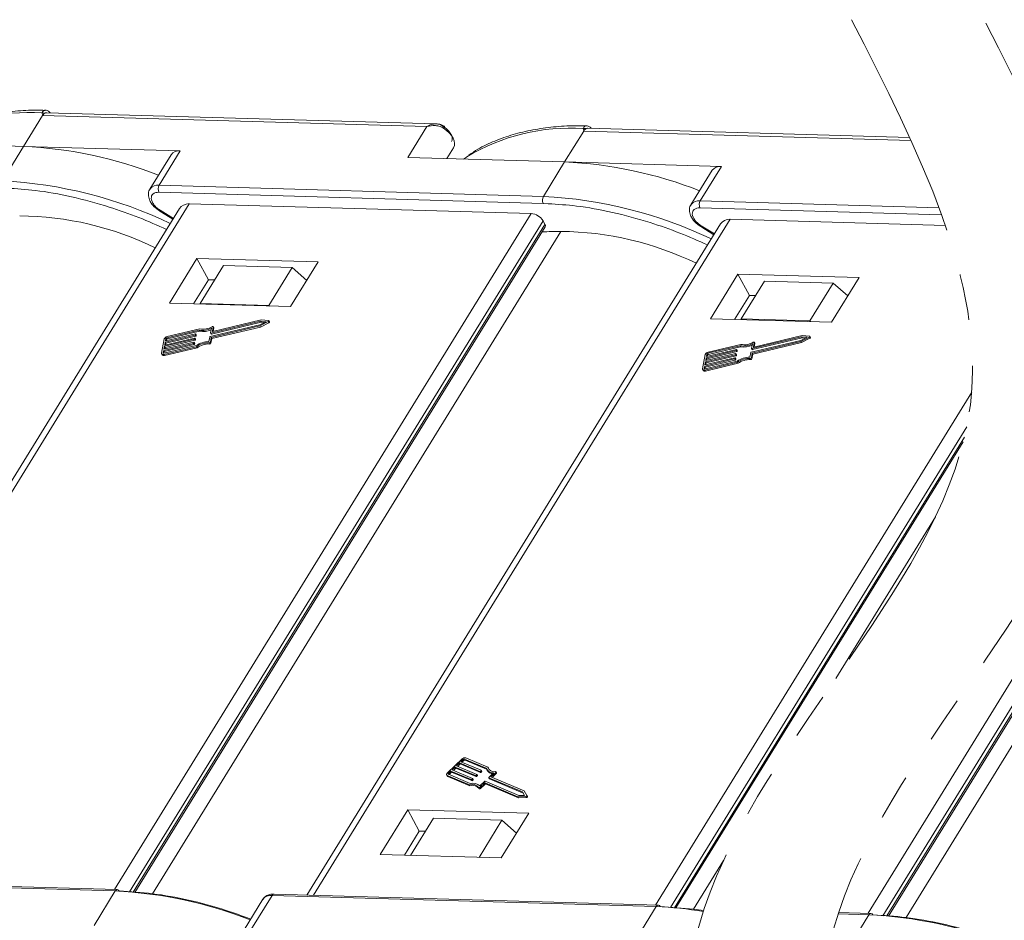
# Model space of a CAD drawing. Header units: millimetres. Extents: x 2552 to 4022, y 535 to 1568.
# Tile 35 of 47: x 3636 to 3705, y 1323 to 1387. Entities that reach past the tile are written whole.
import ezdxf

# ---------------------------------------------------------------- set-up
doc = ezdxf.new("R2010")
doc.units = ezdxf.units.MM
doc.linetypes.add('PHANTOM2', pattern=[31.75, 15.875, -3.175, 3.175, -3.175, 3.175, -3.175])

msp = doc.modelspace()

# ---------------------------------------------------------------- linework, layer by layer
at = {"color": 7, "linetype": 'Continuous', "lineweight": 15}
for p, q in [((3635.973, 1378.129), (3637.323, 1380.318)), ((3637.323, 1380.318), (3637.295, 1380.492)), ((3637.323, 1380.318), (3664.51, 1379.537)), ((3665.169, 1379.723), (3637.615, 1380.515)), ((3664.51, 1379.537), (3663.16, 1377.347)), ((3675.6, 1379.218), (3675.571, 1379.391)), ((3698.663, 1378.76), (3675.891, 1379.414)), ((3674.25, 1377.028), (3675.6, 1379.218)), ((3675.6, 1379.218), (3698.758, 1378.552)), ((3624.884, 1378.448), (3635.973, 1378.129)), ((3635.973, 1378.129), (3634.474, 1375.696)), ((3647.063, 1377.81), (3635.973, 1378.129)), ((3666.395, 1378.039), (3665.919, 1377.268)), ((3665.919, 1377.268), (3666.395, 1378.039)), ((3646.414, 1377.539), (3644.915, 1375.106)), ((3645.564, 1375.377), (3647.063, 1377.81)), ((3663.16, 1377.347), (3674.25, 1377.028)), ((3674.25, 1377.028), (3672.751, 1374.596)), ((3685.34, 1376.71), (3674.25, 1377.028)), ((3683.841, 1374.277), (3685.34, 1376.71)), ((3684.691, 1376.438), (3683.192, 1374.006)), ((3672.751, 1374.596), (3645.564, 1375.377)), ((3645.549, 1374.883), (3672.736, 1374.101)), ((3647.009, 1373.742), (3617.745, 1326.271)), ((3618.218, 1326.257), (3647.698, 1374.078)), ((3647.698, 1374.078), (3671.881, 1373.383)), ((3672.736, 1374.101), (3673.098, 1374.072)), ((3683.826, 1373.782), (3700.926, 1373.291)), ((3700.743, 1373.791), (3683.841, 1374.277)), ((3671.881, 1373.383), (3642.402, 1325.562)), ((3645.605, 1373.557), (3646.54, 1372.981)), ((3646.574, 1373.036), (3645.639, 1373.612)), ((3643.46, 1325.392), (3672.724, 1372.863)), ((3643.737, 1325.37), (3672.86, 1372.612)), ((3643.852, 1325.361), (3672.872, 1372.436)), ((3685.286, 1372.642), (3656.022, 1325.17)), ((3656.495, 1325.157), (3685.975, 1372.978)), ((3672.86, 1372.612), (3672.724, 1372.863)), ((3683.882, 1372.457), (3684.817, 1371.881)), ((3684.85, 1371.935), (3683.915, 1372.512)), ((3685.975, 1372.978), (3701.191, 1372.54)), ((3645.09, 1325.261), (3673.975, 1372.119)), ((3725.195, 1371.701), (3695.716, 1323.88)), ((3696.774, 1323.71), (3726.038, 1371.182)), ((3697.051, 1323.688), (3726.174, 1370.93)), ((3697.166, 1323.679), (3726.186, 1370.755)), ((3698.404, 1323.58), (3727.289, 1370.437)), ((3648.238, 1370.2), (3646.289, 1367.038)), ((3656.808, 1369.954), (3648.238, 1370.2)), ((3648.238, 1370.2), (3649.052, 1368.691)), ((3650.111, 1369.701), (3648.461, 1367.025)), ((3654.967, 1369.561), (3650.111, 1369.701)), ((3653.317, 1366.885), (3654.967, 1369.561)), ((3654.858, 1366.792), (3656.808, 1369.954)), ((3654.967, 1369.561), (3656.004, 1368.65)), ((3686.515, 1369.1), (3684.565, 1365.938)), ((3695.084, 1368.854), (3686.515, 1369.1)), ((3686.515, 1369.1), (3687.329, 1367.591)), ((3693.135, 1365.691), (3695.084, 1368.854)), ((3649.052, 1368.691), (3648.003, 1366.989)), ((3649.481, 1368.679), (3649.052, 1368.691)), ((3688.387, 1368.601), (3686.738, 1365.925)), ((3693.243, 1368.461), (3688.387, 1368.601)), ((3691.594, 1365.785), (3693.243, 1368.461)), ((3693.243, 1368.461), (3694.281, 1367.55)), ((3687.329, 1367.591), (3686.28, 1365.888)), ((3687.757, 1367.579), (3687.329, 1367.591)), ((3646.289, 1367.038), (3654.858, 1366.792)), ((3648.461, 1367.025), (3648.457, 1366.976)), ((3653.317, 1366.885), (3648.461, 1367.025)), ((3653.375, 1366.834), (3653.317, 1366.885)), ((3652.689, 1365.506), (3649.176, 1364.674)), ((3649.222, 1364.927), (3652.736, 1365.759)), ((3649.247, 1364.61), (3652.698, 1365.427)), ((3649.263, 1364.851), (3652.777, 1365.684)), ((3649.288, 1364.534), (3652.738, 1365.352)), ((3649.329, 1365.053), (3649.386, 1365.358)), ((3652.776, 1365.849), (3649.355, 1365.039)), ((3649.425, 1365.299), (3649.384, 1365.375)), ((3649.386, 1365.358), (3649.427, 1365.283)), ((3653.125, 1365.73), (3652.689, 1365.506)), ((3652.698, 1365.427), (3653.289, 1365.732)), ((3652.738, 1365.352), (3652.698, 1365.427)), ((3652.736, 1365.759), (3653.125, 1365.73)), ((3652.736, 1365.759), (3652.777, 1365.684)), ((3652.738, 1365.352), (3653.33, 1365.657)), ((3653.304, 1365.81), (3652.776, 1365.849)), ((3652.777, 1365.684), (3653.002, 1365.667)), ((3653.289, 1365.732), (3653.33, 1365.657)), ((3653.371, 1365.72), (3653.33, 1365.796)), ((3684.565, 1365.938), (3693.135, 1365.691)), ((3686.738, 1365.925), (3686.734, 1365.875)), ((3691.594, 1365.785), (3686.738, 1365.925)), ((3691.652, 1365.734), (3691.594, 1365.785)), ((3645.998, 1364.284), (3648.112, 1364.785)), ((3648.128, 1364.869), (3646.013, 1364.368)), ((3646.039, 1364.208), (3648.153, 1364.709)), ((3646.111, 1364.593), (3648.388, 1365.132)), ((3648.44, 1365.225), (3646.126, 1364.677)), ((3646.152, 1364.517), (3648.428, 1365.057)), ((3648.112, 1364.785), (3648.153, 1364.709)), ((3648.145, 1364.813), (3648.153, 1364.855)), ((3648.145, 1364.813), (3648.186, 1364.737)), ((3648.193, 1364.788), (3648.152, 1364.863)), ((3648.153, 1364.855), (3648.194, 1364.779)), ((3648.186, 1364.737), (3648.194, 1364.779)), ((3648.388, 1365.132), (3648.428, 1365.057)), ((3649.258, 1365.267), (3649.197, 1364.941)), ((3649.198, 1364.933), (3649.239, 1364.857)), ((3649.222, 1364.927), (3649.263, 1364.851)), ((3649.337, 1365.039), (3649.329, 1365.053)), ((3649.383, 1365.045), (3649.427, 1365.283)), ((3687.499, 1363.826), (3691.013, 1364.659)), ((3691.052, 1364.749), (3687.632, 1363.938)), ((3691.013, 1364.659), (3691.401, 1364.63)), ((3691.013, 1364.659), (3691.054, 1364.583)), ((3691.581, 1364.709), (3691.052, 1364.749)), ((3691.648, 1364.62), (3691.607, 1364.696)), ((3645.928, 1364.509), (3645.741, 1363.497)), ((3645.889, 1363.693), (3648.003, 1364.194)), ((3645.892, 1363.411), (3648.205, 1363.96)), ((3648.018, 1364.278), (3645.904, 1363.777)), ((3645.904, 1363.777), (3645.943, 1363.988)), ((3648.184, 1364.035), (3645.908, 1363.496)), ((3645.929, 1363.617), (3648.043, 1364.118)), ((3645.943, 1363.988), (3648.057, 1364.489)), ((3645.943, 1363.988), (3645.984, 1363.913)), ((3648.073, 1364.574), (3645.959, 1364.073)), ((3645.959, 1364.073), (3645.998, 1364.284)), ((3645.984, 1363.913), (3648.098, 1364.414)), ((3645.998, 1364.284), (3646.039, 1364.208)), ((3646.013, 1364.368), (3646.045, 1364.537)), ((3646.016, 1364.086), (3646.039, 1364.208)), ((3646.085, 1364.461), (3646.045, 1364.537)), ((3646.071, 1364.382), (3646.085, 1364.461)), ((3646.111, 1364.593), (3646.152, 1364.517)), ((3648.003, 1364.194), (3648.043, 1364.118)), ((3648.036, 1364.222), (3648.044, 1364.264)), ((3648.036, 1364.222), (3648.076, 1364.146)), ((3648.083, 1364.197), (3648.042, 1364.272)), ((3648.044, 1364.264), (3648.084, 1364.189)), ((3648.057, 1364.489), (3648.098, 1364.414)), ((3648.076, 1364.146), (3648.084, 1364.189)), ((3648.09, 1364.517), (3648.098, 1364.559)), ((3648.09, 1364.517), (3648.131, 1364.442)), ((3648.138, 1364.492), (3648.097, 1364.568)), ((3648.098, 1364.559), (3648.139, 1364.484)), ((3648.131, 1364.442), (3648.139, 1364.484)), ((3648.246, 1363.884), (3648.205, 1363.96)), ((3649.143, 1364.645), (3649.082, 1364.319)), ((3649.097, 1364.226), (3649.137, 1364.15)), ((3649.187, 1364.283), (3649.247, 1364.61)), ((3649.228, 1364.208), (3649.187, 1364.283)), ((3649.228, 1364.208), (3649.288, 1364.534)), ((3649.288, 1364.534), (3649.247, 1364.61)), ((3684.388, 1363.492), (3686.664, 1364.032)), ((3686.716, 1364.125), (3684.403, 1363.577)), ((3684.428, 1363.417), (3686.705, 1363.956)), ((3686.664, 1364.032), (3686.705, 1363.956)), ((3690.966, 1364.406), (3687.452, 1363.573)), ((3687.534, 1364.167), (3687.474, 1363.84)), ((3687.524, 1363.509), (3690.974, 1364.327)), ((3687.54, 1363.751), (3691.054, 1364.583)), ((3687.565, 1363.434), (3691.015, 1364.252)), ((3687.606, 1363.952), (3687.663, 1364.258)), ((3687.66, 1363.945), (3687.704, 1364.182)), ((3687.701, 1364.199), (3687.661, 1364.274)), ((3687.663, 1364.258), (3687.704, 1364.182)), ((3691.401, 1364.63), (3690.966, 1364.406)), ((3690.974, 1364.327), (3691.566, 1364.632)), ((3691.015, 1364.252), (3690.974, 1364.327)), ((3691.015, 1364.252), (3691.607, 1364.556)), ((3691.054, 1364.583), (3691.279, 1364.567)), ((3691.566, 1364.632), (3691.607, 1364.556)), ((3645.747, 1363.447), (3645.788, 1363.372)), ((3645.857, 1363.524), (3645.889, 1363.693)), ((3645.857, 1363.524), (3645.872, 1363.497)), ((3645.889, 1363.693), (3645.929, 1363.617)), ((3645.933, 1363.336), (3645.892, 1363.411)), ((3645.907, 1363.496), (3645.929, 1363.617)), ((3645.933, 1363.336), (3648.246, 1363.884)), ((3645.961, 1363.791), (3645.984, 1363.913)), ((3684.205, 1363.409), (3684.017, 1362.396)), ((3684.22, 1362.888), (3686.334, 1363.389)), ((3686.35, 1363.473), (3684.236, 1362.972)), ((3684.261, 1362.812), (3686.375, 1363.313)), ((3684.275, 1363.183), (3686.389, 1363.684)), ((3686.404, 1363.769), (3684.29, 1363.268)), ((3684.29, 1363.268), (3684.322, 1363.436)), ((3684.315, 1363.108), (3686.43, 1363.609)), ((3684.362, 1363.361), (3684.322, 1363.436)), ((3684.348, 1363.281), (3684.362, 1363.361)), ((3684.388, 1363.492), (3684.428, 1363.417)), ((3686.334, 1363.389), (3686.375, 1363.313)), ((3686.367, 1363.417), (3686.375, 1363.459)), ((3686.367, 1363.417), (3686.408, 1363.341)), ((3686.415, 1363.392), (3686.374, 1363.467)), ((3686.375, 1363.459), (3686.416, 1363.384)), ((3686.389, 1363.684), (3686.43, 1363.609)), ((3686.408, 1363.341), (3686.416, 1363.384)), ((3686.422, 1363.712), (3686.43, 1363.754)), ((3686.422, 1363.712), (3686.463, 1363.637)), ((3686.469, 1363.687), (3686.429, 1363.763)), ((3686.43, 1363.754), (3686.47, 1363.679)), ((3686.463, 1363.637), (3686.47, 1363.679)), ((3687.419, 1363.545), (3687.359, 1363.219)), ((3687.464, 1363.183), (3687.524, 1363.509)), ((3687.475, 1363.832), (3687.516, 1363.757)), ((3687.499, 1363.826), (3687.54, 1363.751)), ((3687.505, 1363.108), (3687.565, 1363.434)), ((3687.565, 1363.434), (3687.524, 1363.509)), ((3687.614, 1363.939), (3687.606, 1363.952)), ((3684.134, 1362.424), (3684.165, 1362.593)), ((3684.165, 1362.593), (3686.279, 1363.094)), ((3684.165, 1362.593), (3684.206, 1362.517)), ((3684.169, 1362.311), (3686.482, 1362.859)), ((3686.295, 1363.178), (3684.181, 1362.677)), ((3684.181, 1362.677), (3684.22, 1362.888)), ((3686.461, 1362.935), (3684.185, 1362.395)), ((3684.206, 1362.517), (3686.32, 1363.018)), ((3684.21, 1362.236), (3686.523, 1362.784)), ((3684.22, 1362.888), (3684.261, 1362.812)), ((3684.236, 1362.972), (3684.275, 1363.183)), ((3684.238, 1362.69), (3684.261, 1362.812)), ((3684.275, 1363.183), (3684.315, 1363.108)), ((3684.293, 1362.986), (3684.315, 1363.108)), ((3686.279, 1363.094), (3686.32, 1363.018)), ((3686.313, 1363.122), (3686.32, 1363.164)), ((3686.313, 1363.122), (3686.353, 1363.046)), ((3686.36, 1363.097), (3686.319, 1363.172)), ((3686.32, 1363.164), (3686.361, 1363.088)), ((3686.353, 1363.046), (3686.361, 1363.088)), ((3686.523, 1362.784), (3686.482, 1362.859)), ((3687.373, 1363.125), (3687.414, 1363.05)), ((3687.505, 1363.108), (3687.464, 1363.183)), ((3684.024, 1362.347), (3684.065, 1362.271)), ((3684.134, 1362.424), (3684.149, 1362.396)), ((3684.21, 1362.236), (3684.169, 1362.311)), ((3684.183, 1362.395), (3684.206, 1362.517)), ((3703.05, 1360.751), (3680.679, 1324.461)), ((3681.737, 1324.292), (3702.701, 1358.299)), ((3682.014, 1324.269), (3702.537, 1357.561)), ((3682.129, 1324.26), (3702.456, 1357.234)), ((3693.431, 1340.487), (3700.482, 1351.925)), ((3667.003, 1334.796), (3665.957, 1333.808)), ((3667.082, 1334.762), (3666.908, 1334.598)), ((3667.123, 1334.687), (3667.082, 1334.762)), ((3668.709, 1334.137), (3667.165, 1334.787)), ((3667.165, 1334.787), (3667.206, 1334.711)), ((3667.206, 1334.711), (3668.733, 1334.069)), ((3668.821, 1334.209), (3667.252, 1334.869)), ((3666.516, 1334.227), (3666.298, 1334.021)), ((3666.298, 1334.021), (3667.731, 1333.418)), ((3666.381, 1333.986), (3666.556, 1334.152)), ((3667.949, 1333.624), (3666.516, 1334.227)), ((3666.556, 1334.152), (3666.516, 1334.227)), ((3666.556, 1334.152), (3667.99, 1333.549)), ((3666.821, 1334.515), (3666.603, 1334.309)), ((3666.603, 1334.309), (3668.036, 1333.707)), ((3666.686, 1334.274), (3666.861, 1334.44)), ((3668.254, 1333.912), (3666.821, 1334.515)), ((3666.861, 1334.44), (3666.821, 1334.515)), ((3666.861, 1334.44), (3668.295, 1333.837)), ((3666.908, 1334.598), (3668.341, 1333.995)), ((3666.991, 1334.563), (3667.123, 1334.687)), ((3668.742, 1334.05), (3668.783, 1333.974)), ((3668.861, 1334.134), (3668.821, 1334.209)), ((3668.878, 1334.074), (3668.861, 1334.134)), ((3665.907, 1333.667), (3665.948, 1333.591)), ((3665.945, 1333.634), (3667.514, 1332.975)), ((3665.986, 1333.559), (3665.945, 1333.634)), ((3665.986, 1333.559), (3667.554, 1332.899)), ((3666.032, 1333.717), (3667.576, 1333.067)), ((3666.211, 1333.939), (3666.036, 1333.774)), ((3666.036, 1333.774), (3666.077, 1333.699)), ((3666.077, 1333.699), (3666.251, 1333.864)), ((3667.644, 1333.336), (3666.211, 1333.939)), ((3666.251, 1333.864), (3666.211, 1333.939)), ((3666.251, 1333.864), (3667.685, 1333.261)), ((3667.685, 1333.261), (3667.644, 1333.336)), ((3667.729, 1333.389), (3667.686, 1333.348)), ((3667.686, 1333.348), (3667.726, 1333.273)), ((3667.726, 1333.273), (3667.77, 1333.314)), ((3667.77, 1333.314), (3667.729, 1333.389)), ((3667.778, 1333.338), (3667.738, 1333.413)), ((3667.99, 1333.549), (3667.949, 1333.624)), ((3668.034, 1333.678), (3667.991, 1333.636)), ((3668.031, 1333.561), (3667.991, 1333.636)), ((3668.031, 1333.561), (3668.075, 1333.602)), ((3668.075, 1333.602), (3668.034, 1333.678)), ((3668.083, 1333.626), (3668.043, 1333.701)), ((3668.295, 1333.837), (3668.254, 1333.912)), ((3668.339, 1333.966), (3668.296, 1333.925)), ((3668.336, 1333.849), (3668.296, 1333.925)), ((3668.336, 1333.849), (3668.38, 1333.89)), ((3668.38, 1333.89), (3668.339, 1333.966)), ((3668.388, 1333.914), (3668.348, 1333.989)), ((3668.886, 1333.471), (3668.927, 1333.395)), ((3671.275, 1332.463), (3668.892, 1333.465)), ((3668.933, 1333.39), (3668.892, 1333.465)), ((3668.894, 1333.494), (3669.231, 1333.813)), ((3668.933, 1333.39), (3671.316, 1332.388)), ((3669.039, 1333.523), (3669.376, 1333.841)), ((3671.378, 1332.539), (3669.039, 1333.523)), ((3669.122, 1333.488), (3669.417, 1333.766)), ((3669.376, 1333.841), (3669.417, 1333.766)), ((3669.433, 1333.813), (3669.393, 1333.888)), ((3667.554, 1332.899), (3667.514, 1332.975)), ((3668.17, 1332.779), (3668.211, 1332.704)), ((3668.253, 1332.888), (3668.589, 1333.206)), ((3668.266, 1332.793), (3668.581, 1333.091)), ((3668.307, 1332.717), (3668.266, 1332.793)), ((3668.307, 1332.717), (3668.622, 1333.015)), ((3668.622, 1333.015), (3668.581, 1333.091)), ((3668.623, 1333.103), (3670.943, 1332.127)), ((3668.664, 1333.027), (3668.623, 1333.103)), ((3668.631, 1333.219), (3671.014, 1332.216)), ((3668.664, 1333.027), (3670.983, 1332.052)), ((3670.943, 1332.127), (3671.5, 1332.136)), ((3670.983, 1332.052), (3670.943, 1332.127)), ((3670.983, 1332.052), (3671.541, 1332.06)), ((3671.014, 1332.216), (3671.424, 1332.222)), ((3671.424, 1332.222), (3671.275, 1332.463)), ((3671.316, 1332.388), (3671.275, 1332.463)), ((3671.316, 1332.388), (3671.418, 1332.222)), ((3671.58, 1332.211), (3671.378, 1332.539)), ((3671.5, 1332.136), (3671.541, 1332.06)), ((3671.622, 1332.135), (3671.581, 1332.21)), ((3663.151, 1331.2), (3661.202, 1328.038)), ((3671.721, 1330.954), (3663.151, 1331.2)), ((3663.151, 1331.2), (3663.966, 1329.691)), ((3664.964, 1330.604), (3663.344, 1327.976)), ((3664.964, 1330.604), (3669.82, 1330.464)), ((3669.771, 1327.792), (3671.721, 1330.954)), ((3668.2, 1327.837), (3669.82, 1330.464)), ((3669.82, 1330.464), (3670.857, 1329.553)), ((3662.916, 1327.989), (3663.966, 1329.691)), ((3663.966, 1329.691), (3664.394, 1329.679)), ((3661.202, 1328.038), (3669.771, 1327.792)), ((3683.367, 1324.161), (3685.492, 1327.609)), ((3615.272, 1326.239), (3642.459, 1325.458)), ((3642.605, 1325.556), (3615.418, 1326.338)), ((3642.459, 1325.458), (3640.96, 1323.025)), ((3652.049, 1322.706), (3653.549, 1325.139)), ((3653.549, 1325.139), (3680.736, 1324.357)), ((3680.882, 1324.456), (3653.695, 1325.237)), ((3652.9, 1324.867), (3651.576, 1322.72)), ((3680.736, 1324.357), (3679.236, 1321.925)), ((3693.603, 1323.838), (3695.773, 1323.776)), ((3695.919, 1323.874), (3693.636, 1323.94)), ((3695.773, 1323.776), (3694.273, 1321.343))]:
    msp.add_line(p, q, dxfattribs=at)
at = {"color": 7, "linetype": 'Continuous', "lineweight": 15, "flags": 128}
for points in [[(3666.395, 1378.039), (3666.453, 1378.182), (3666.467, 1378.346), (3666.436, 1378.525), (3666.36, 1378.713), (3666.243, 1378.903), (3666.089, 1379.089), (3665.903, 1379.263), (3665.693, 1379.42)], [(3667.334, 1377.392), (3667.298, 1377.368), (3667.103, 1377.234)], [(3645.639, 1373.612), (3645.621, 1373.583), (3645.609, 1373.565), (3645.605, 1373.557), (3645.605, 1373.557)], [(3683.915, 1372.512), (3683.898, 1372.483), (3683.886, 1372.464), (3683.882, 1372.457), (3683.882, 1372.457)], [(3649.31, 1365.376), (3649.324, 1365.383), (3649.339, 1365.387), (3649.353, 1365.389), (3649.365, 1365.387), (3649.375, 1365.383), (3649.383, 1365.377), (3649.386, 1365.368), (3649.386, 1365.358)], [(3653.304, 1365.81), (3653.317, 1365.807), (3653.327, 1365.8), (3653.332, 1365.791), (3653.332, 1365.779), (3653.327, 1365.767), (3653.318, 1365.754), (3653.305, 1365.742), (3653.289, 1365.732)], [(3653.33, 1365.657), (3653.346, 1365.667), (3653.359, 1365.678), (3653.368, 1365.691), (3653.373, 1365.704), (3653.373, 1365.716), (3653.371, 1365.72)], [(3648.153, 1364.855), (3648.153, 1364.859), (3648.152, 1364.862), (3648.15, 1364.865), (3648.147, 1364.868), (3648.143, 1364.869), (3648.138, 1364.87), (3648.133, 1364.87), (3648.128, 1364.869)], [(3649.197, 1364.941), (3649.197, 1364.937), (3649.198, 1364.933), (3649.2, 1364.93), (3649.203, 1364.928), (3649.207, 1364.926), (3649.212, 1364.926), (3649.217, 1364.926), (3649.222, 1364.927)], [(3649.355, 1365.039), (3649.349, 1365.038), (3649.344, 1365.038), (3649.339, 1365.038), (3649.335, 1365.04), (3649.332, 1365.042), (3649.33, 1365.045), (3649.329, 1365.049), (3649.329, 1365.053)], [(3649.427, 1365.283), (3649.427, 1365.293), (3649.425, 1365.299)], [(3691.581, 1364.709), (3691.594, 1364.706), (3691.604, 1364.7), (3691.609, 1364.691), (3691.609, 1364.679), (3691.604, 1364.666), (3691.595, 1364.653), (3691.582, 1364.642), (3691.566, 1364.632)], [(3648.044, 1364.264), (3648.044, 1364.268), (3648.043, 1364.272), (3648.041, 1364.275), (3648.038, 1364.277), (3648.034, 1364.279), (3648.029, 1364.279), (3648.024, 1364.279), (3648.018, 1364.278)], [(3648.098, 1364.559), (3648.098, 1364.563), (3648.097, 1364.567), (3648.095, 1364.57), (3648.092, 1364.572), (3648.088, 1364.574), (3648.084, 1364.575), (3648.079, 1364.575), (3648.073, 1364.574)], [(3687.586, 1364.276), (3687.601, 1364.283), (3687.616, 1364.287), (3687.63, 1364.288), (3687.642, 1364.287), (3687.652, 1364.283), (3687.659, 1364.276), (3687.663, 1364.268), (3687.663, 1364.258)], [(3687.704, 1364.182), (3687.704, 1364.192), (3687.701, 1364.199)], [(3691.607, 1364.556), (3691.623, 1364.566), (3691.636, 1364.578), (3691.645, 1364.591), (3691.65, 1364.604), (3691.649, 1364.615), (3691.648, 1364.62)], [(3645.892, 1363.411), (3645.858, 1363.406), (3645.827, 1363.405), (3645.799, 1363.41), (3645.775, 1363.419), (3645.757, 1363.433), (3645.745, 1363.451), (3645.739, 1363.473), (3645.741, 1363.497)], [(3645.908, 1363.496), (3645.897, 1363.494), (3645.886, 1363.494), (3645.877, 1363.495), (3645.869, 1363.498), (3645.863, 1363.503), (3645.859, 1363.509), (3645.857, 1363.516), (3645.857, 1363.524)], [(3686.375, 1363.459), (3686.375, 1363.463), (3686.374, 1363.467), (3686.372, 1363.47), (3686.369, 1363.472), (3686.365, 1363.474), (3686.361, 1363.474), (3686.355, 1363.474), (3686.35, 1363.473)], [(3686.43, 1363.754), (3686.43, 1363.758), (3686.429, 1363.762), (3686.427, 1363.765), (3686.424, 1363.767), (3686.42, 1363.769), (3686.415, 1363.77), (3686.41, 1363.769), (3686.404, 1363.769)], [(3687.474, 1363.84), (3687.474, 1363.836), (3687.475, 1363.833), (3687.477, 1363.83), (3687.48, 1363.828), (3687.484, 1363.826), (3687.488, 1363.825), (3687.494, 1363.825), (3687.499, 1363.826)], [(3687.632, 1363.938), (3687.626, 1363.937), (3687.621, 1363.937), (3687.616, 1363.938), (3687.612, 1363.94), (3687.609, 1363.942), (3687.607, 1363.945), (3687.606, 1363.948), (3687.606, 1363.952)], [(3686.32, 1363.164), (3686.321, 1363.168), (3686.32, 1363.171), (3686.318, 1363.174), (3686.315, 1363.177), (3686.311, 1363.178), (3686.306, 1363.179), (3686.301, 1363.179), (3686.295, 1363.178)], [(3684.169, 1362.311), (3684.135, 1362.305), (3684.104, 1362.305), (3684.076, 1362.309), (3684.052, 1362.319), (3684.034, 1362.333), (3684.022, 1362.351), (3684.016, 1362.372), (3684.017, 1362.396)], [(3684.185, 1362.395), (3684.173, 1362.394), (3684.163, 1362.393), (3684.154, 1362.395), (3684.146, 1362.398), (3684.14, 1362.403), (3684.136, 1362.409), (3684.134, 1362.416), (3684.134, 1362.424)], [(3665.945, 1333.634), (3665.924, 1333.646), (3665.91, 1333.663), (3665.901, 1333.683), (3665.899, 1333.706), (3665.904, 1333.731), (3665.916, 1333.757), (3665.934, 1333.783), (3665.957, 1333.808)], [(3666.036, 1333.774), (3666.028, 1333.766), (3666.023, 1333.757), (3666.019, 1333.749), (3666.017, 1333.74), (3666.018, 1333.733), (3666.02, 1333.726), (3666.025, 1333.721), (3666.032, 1333.717)], [(3667.731, 1333.418), (3667.735, 1333.416), (3667.737, 1333.414), (3667.739, 1333.41), (3667.739, 1333.406), (3667.738, 1333.402), (3667.736, 1333.398), (3667.733, 1333.394), (3667.729, 1333.389)], [(3668.036, 1333.707), (3668.04, 1333.705), (3668.042, 1333.702), (3668.044, 1333.698), (3668.044, 1333.695), (3668.043, 1333.69), (3668.041, 1333.686), (3668.038, 1333.682), (3668.034, 1333.678)], [(3668.341, 1333.995), (3668.345, 1333.993), (3668.347, 1333.99), (3668.349, 1333.987), (3668.349, 1333.983), (3668.348, 1333.979), (3668.346, 1333.974), (3668.343, 1333.97), (3668.339, 1333.966)], [(3668.892, 1333.465), (3668.889, 1333.467), (3668.886, 1333.47), (3668.885, 1333.474), (3668.885, 1333.477), (3668.886, 1333.482), (3668.888, 1333.486), (3668.891, 1333.49), (3668.894, 1333.494)], [(3669.359, 1333.902), (3669.372, 1333.902), (3669.382, 1333.898), (3669.39, 1333.892), (3669.394, 1333.884), (3669.395, 1333.874), (3669.392, 1333.863), (3669.386, 1333.852), (3669.376, 1333.841)], [(3669.417, 1333.766), (3669.426, 1333.777), (3669.433, 1333.788), (3669.436, 1333.799), (3669.435, 1333.808), (3669.433, 1333.813)], [(3668.266, 1332.793), (3668.254, 1332.783), (3668.24, 1332.775), (3668.225, 1332.769), (3668.211, 1332.766), (3668.197, 1332.765), (3668.185, 1332.767), (3668.176, 1332.772), (3668.17, 1332.779)], [(3668.211, 1332.704), (3668.217, 1332.697), (3668.226, 1332.692), (3668.238, 1332.69), (3668.251, 1332.69), (3668.266, 1332.694), (3668.281, 1332.7), (3668.295, 1332.708), (3668.307, 1332.717)], [(3671.58, 1332.211), (3671.584, 1332.201), (3671.582, 1332.189), (3671.575, 1332.176), (3671.564, 1332.163), (3671.55, 1332.152), (3671.534, 1332.143), (3671.517, 1332.138), (3671.5, 1332.136)], [(3671.541, 1332.06), (3671.557, 1332.062), (3671.574, 1332.068), (3671.591, 1332.077), (3671.605, 1332.088), (3671.616, 1332.1), (3671.623, 1332.113), (3671.624, 1332.125), (3671.622, 1332.135)]]:
    msp.add_lwpolyline(points, dxfattribs=at)
at = {"color": 7, "linetype": 'Continuous', "lineweight": 15}
for centre, radius, start, end in [((3636.36, 1366.373), 14.15, 86.21226, 121.07297), ((3637.392, 1380.201), 0.306, 69.74741, 108.5156), ((3665.165, 1379.795), 0.647, 324.5742, 337.63278), ((3674.637, 1365.273), 14.15, 86.21226, 121.07297), ((3675.669, 1379.101), 0.306, 69.74741, 108.5156), ((3634.623, 1348.391), 29.768, 68.52159, 87.39982), ((3646.967, 1377.129), 0.688, 81.96358, 143.42725), ((3672.9, 1347.291), 29.768, 68.52159, 87.39982), ((3685.244, 1376.028), 0.688, 81.96358, 143.42725), ((3632.825, 1344.272), 31.467, 64.53337, 86.99672), ((3645.468, 1374.694), 0.69, 82.00241, 143.0234), ((3646.034, 1375.116), 0.538, 150.95613, 205.74517), ((3673.221, 1374.335), 0.538, 150.95613, 205.74517), ((3671.102, 1343.172), 31.467, 64.53337, 86.99672), ((3683.745, 1373.594), 0.69, 82.00241, 143.0234), ((3684.311, 1374.016), 0.538, 150.95613, 205.74517), ((3635.484, 1350.818), 22.403, 64.03209, 89.45086), ((3671.801, 1372.31), 1.076, 30.95613, 85.74517), ((3672.718, 1372.514), 0.173, 333.36398, 34.64949), ((3674.916, 1311.631), 60.495, 90.89067, 92.14196), ((3673.761, 1349.717), 22.403, 64.03209, 89.45086), ((3648.686, 1366.387), 1.188, 258.0397, 301.68332), ((3646.174, 1364.42), 0.262, 100.47925, 160.04254), ((3648.104, 1364.827), 0.0436, 280.47925, 340.04254), ((3648.145, 1364.752), 0.0436, 280.47925, 340.04254), ((3648.182, 1364.782), 0.0121, 347.28267, 27.51386), ((3648.631, 1366.436), 1.326, 259.41771, 298.19154), ((3648.671, 1366.336), 1.302, 259.26079, 295.83746), ((3649.184, 1364.631), 0.0436, 100.47925, 160.04254), ((3649.255, 1364.871), 0.021, 219.90183, 292.51357), ((3646.127, 1364.507), 0.0872, 100.47925, 160.04254), ((3646.167, 1364.432), 0.0872, 100.47925, 160.04254), ((3647.995, 1364.237), 0.0436, 280.47925, 340.04254), ((3648.035, 1364.161), 0.0436, 280.47925, 340.04254), ((3648.049, 1364.532), 0.0436, 280.47925, 340.04254), ((3648.072, 1364.191), 0.0121, 347.28267, 27.51386), ((3648.09, 1364.457), 0.0436, 280.47925, 340.04254), ((3648.127, 1364.487), 0.0121, 347.28267, 27.51386), ((3649.1, 1362.704), 1.616, 90.62184, 124.50109), ((3649.023, 1362.845), 1.383, 86.96732, 126.27921), ((3649.064, 1362.769), 1.383, 86.96732, 126.27921), ((3649.103, 1364.315), 0.0895, 265.73675, 339.43857), ((3649.144, 1364.239), 0.0895, 265.73675, 339.43857), ((3686.908, 1365.335), 1.326, 259.41771, 298.19154), ((3686.948, 1365.236), 1.302, 259.26079, 295.83746), ((3686.963, 1365.287), 1.188, 258.0397, 301.68332), ((3645.885, 1363.453), 0.126, 219.90183, 292.51357), ((3684.451, 1363.319), 0.262, 100.47925, 160.04254), ((3684.404, 1363.407), 0.0872, 100.47925, 160.04254), ((3684.444, 1363.331), 0.0872, 100.47925, 160.04254), ((3686.326, 1363.432), 0.0436, 280.47925, 340.04254), ((3686.367, 1363.356), 0.0436, 280.47925, 340.04254), ((3686.381, 1363.727), 0.0436, 280.47925, 340.04254), ((3686.404, 1363.386), 0.0121, 347.28267, 27.51386), ((3686.422, 1363.652), 0.0436, 280.47925, 340.04254), ((3686.459, 1363.682), 0.0121, 347.28267, 27.51386), ((3687.46, 1363.53), 0.0436, 100.47925, 160.04254), ((3687.532, 1363.77), 0.021, 219.90183, 292.51357), ((3686.272, 1363.136), 0.0436, 280.47925, 340.04254), ((3686.312, 1363.061), 0.0436, 280.47925, 340.04254), ((3686.349, 1363.091), 0.0121, 347.28267, 27.51386), ((3687.377, 1361.603), 1.616, 90.62184, 124.50109), ((3687.3, 1361.745), 1.383, 86.96732, 126.27921), ((3687.341, 1361.669), 1.383, 86.96732, 126.27921), ((3687.38, 1363.215), 0.0895, 265.73675, 339.43857), ((3687.421, 1363.139), 0.0895, 265.73675, 339.43857), ((3684.161, 1362.352), 0.126, 219.90183, 292.51357), ((3667.192, 1334.614), 0.262, 76.65876, 136.22204), ((3667.145, 1334.702), 0.0872, 76.65876, 136.22204), ((3667.186, 1334.626), 0.0872, 76.65876, 136.22204), ((3669.176, 1334.307), 0.497, 199.88446, 276.34019), ((3669.258, 1334.35), 0.459, 197.87163, 282.66726), ((3666.011, 1333.627), 0.0725, 209.18743, 249.41863), ((3667.654, 1333.379), 0.0436, 256.65876, 316.22204), ((3667.758, 1333.331), 0.021, 304.18773, 16.79947), ((3667.959, 1333.667), 0.0436, 256.65876, 316.22204), ((3668, 1333.591), 0.0436, 256.65876, 316.22204), ((3668.063, 1333.62), 0.021, 304.18773, 16.79947), ((3668.264, 1333.955), 0.0436, 256.65876, 316.22204), ((3668.305, 1333.879), 0.0436, 256.65876, 316.22204), ((3668.368, 1333.908), 0.021, 304.18773, 16.79947), ((3669.198, 1334.235), 0.49, 212.19031, 265.68863), ((3668.937, 1333.401), 0.0121, 209.18743, 249.41863), ((3667.706, 1332.418), 0.588, 37.86047, 109.03364), ((3667.746, 1332.343), 0.588, 37.86047, 109.03364), ((3667.761, 1332.399), 0.693, 44.85727, 105.46591), ((3667.695, 1333.303), 0.0436, 256.65876, 316.22204), ((3668.613, 1333.06), 0.0436, 76.65876, 136.22204), ((3668.621, 1333.176), 0.0436, 76.65876, 136.22204), ((3668.654, 1332.985), 0.0436, 76.65876, 136.22204), ((3642.617, 1325.38), 0.176, 94.04353, 153.96822), ((3641.03, 1295.352), 30.139, 68.6387, 87.2827), ((3642.585, 1325.385), 0.173, 22.0518, 83.33731), ((3653.453, 1324.457), 0.688, 81.96358, 143.42725), ((3653.707, 1325.062), 0.176, 94.04353, 153.96822), ((3680.894, 1324.28), 0.176, 94.04353, 153.96822), ((3679.307, 1294.252), 30.139, 80.91072, 87.2827), ((3680.862, 1324.284), 0.173, 22.0518, 83.33731), ((3695.931, 1323.699), 0.176, 94.04353, 153.96822), ((3694.344, 1293.671), 30.139, 68.6387, 87.2827), ((3695.899, 1323.703), 0.173, 22.0518, 83.33731)]:
    msp.add_arc(centre, radius, start, end, dxfattribs=at)
for centre in [(3648.241, 1373.072), (3686.518, 1371.972)]:
    msp.add_ellipse(centre, major_axis=(-1.256, 0.627), ratio=0.628473, start_param=5.441514, end_param=6.226831, dxfattribs=at)
at = {"color": 3, "linetype": 'PHANTOM2', "lineweight": 9, "ltscale": 1.030123}
for points in [[(3694.548, 1387.092), (3702.958, 1359.858), (3684.134, 1324.213), (3692.572, 1280.862)], [(3704.055, 1386.835), (3712.465, 1359.6), (3693.641, 1323.956), (3702.079, 1280.604)]]:
    msp.add_spline(points, degree=3, dxfattribs=at)
at = {"color": 7, "linetype": 'Continuous', "lineweight": 15}
for points, knots in [([(3637.528, 1380.675), (3637.256, 1380.683), (3636.45, 1380.707), (3635.174, 1380.619), (3633.707, 1380.415), (3632.318, 1380.084), (3631.022, 1379.625), (3629.975, 1379.14), (3629.414, 1378.758), (3629.206, 1378.617)], [0, 0, 0, 0, 0.082191, 0.244093, 0.406945, 0.570776, 0.735755, 0.902211, 1, 1, 1, 1]), ([(3637.295, 1380.492), (3637.303, 1380.518), (3637.32, 1380.575), (3637.374, 1380.64), (3637.443, 1380.679), (3637.497, 1380.697), (3637.526, 1380.688), (3637.529, 1380.687)], [0, 0, 0, 0, 0.2173471, 0.4751554, 0.7164243, 0.9720672, 1, 1, 1, 1]), ([(3637.851, 1380.508), (3637.846, 1380.516), (3637.815, 1380.562), (3637.74, 1380.621), (3637.631, 1380.678), (3637.558, 1380.686), (3637.521, 1380.69)], [0, 0, 0, 0, 0.065262, 0.374079, 0.686602, 1, 1, 1, 1]), ([(3637.615, 1380.506), (3637.584, 1380.508), (3637.544, 1380.51), (3637.506, 1380.493), (3637.498, 1380.489)], [0, 0, 0, 0, 0.778572, 1, 1, 1, 1]), ([(3664.51, 1379.537), (3664.611, 1379.588), (3664.813, 1379.691), (3665.146, 1379.739), (3665.469, 1379.692), (3665.64, 1379.563), (3665.72, 1379.502)], [0, 0, 0, 0, 0.251519, 0.501784, 0.765632, 1, 1, 1, 1]), ([(3665.693, 1379.42), (3665.61, 1379.464), (3665.428, 1379.561), (3665.013, 1379.63), (3664.707, 1379.573), (3664.51, 1379.537)], [0, 0, 0, 0, 0.227063, 0.501587, 1, 1, 1, 1]), ([(3665.764, 1379.549), (3665.646, 1379.608), (3665.457, 1379.703), (3665.249, 1379.717), (3665.17, 1379.723)], [0, 0, 0, 0, 0.6234269, 1, 1, 1, 1]), ([(3675.805, 1379.575), (3675.533, 1379.583), (3674.727, 1379.607), (3673.451, 1379.518), (3671.983, 1379.314), (3670.595, 1378.984), (3669.299, 1378.525), (3668.252, 1378.039), (3667.691, 1377.658), (3667.483, 1377.517)], [0, 0, 0, 0, 0.082191, 0.244093, 0.406945, 0.570776, 0.735755, 0.902211, 1, 1, 1, 1]), ([(3675.571, 1379.391), (3675.579, 1379.418), (3675.597, 1379.475), (3675.651, 1379.54), (3675.72, 1379.579), (3675.773, 1379.597), (3675.803, 1379.588), (3675.806, 1379.587)], [0, 0, 0, 0, 0.217347, 0.475155, 0.716424, 0.972067, 1, 1, 1, 1]), ([(3675.892, 1379.406), (3675.861, 1379.408), (3675.821, 1379.41), (3675.783, 1379.392), (3675.775, 1379.388)], [0, 0, 0, 0, 0.778572, 1, 1, 1, 1]), ([(3676.128, 1379.408), (3676.123, 1379.416), (3676.092, 1379.461), (3676.016, 1379.52), (3675.908, 1379.578), (3675.834, 1379.586), (3675.798, 1379.59)], [0, 0, 0, 0, 0.065262, 0.374079, 0.686602, 1, 1, 1, 1]), ([(3634.821, 1375.172), (3635.481, 1375.132), (3636.946, 1375.044), (3639.37, 1374.596), (3641.828, 1373.93), (3644.091, 1373.14), (3645.443, 1372.546), (3646.095, 1372.259)], [0, 0, 0, 0, 0.1865637, 0.4136768, 0.6471866, 0.8297137, 1, 1, 1, 1]), ([(3644.926, 1375.103), (3644.912, 1375.087), (3644.821, 1374.983), (3644.788, 1374.706), (3644.853, 1374.387), (3645.005, 1374.109), (3645.23, 1373.826), (3645.46, 1373.661), (3645.605, 1373.557)], [0, 0, 0, 0, 0.037615, 0.241517, 0.451999, 0.598171, 0.747954, 1, 1, 1, 1]), ([(3645.639, 1373.612), (3645.555, 1373.669), (3645.385, 1373.786), (3645.184, 1374.004), (3645.05, 1374.23), (3644.996, 1374.444), (3645.022, 1374.632), (3645.13, 1374.778), (3645.309, 1374.871), (3645.47, 1374.879), (3645.549, 1374.883)], [0, 0, 0, 0, 0.12225, 0.25, 0.37775, 0.5, 0.62225, 0.75, 0.87775, 1, 1, 1, 1]), ([(3673.098, 1374.072), (3673.758, 1374.032), (3675.222, 1373.943), (3677.647, 1373.496), (3680.105, 1372.83), (3682.368, 1372.04), (3683.719, 1371.446), (3684.372, 1371.159)], [0, 0, 0, 0, 0.186564, 0.413677, 0.647187, 0.829714, 1, 1, 1, 1]), ([(3683.203, 1374.003), (3683.189, 1373.987), (3683.098, 1373.883), (3683.065, 1373.605), (3683.13, 1373.286), (3683.282, 1373.009), (3683.507, 1372.725), (3683.737, 1372.56), (3683.882, 1372.457)], [0, 0, 0, 0, 0.037615, 0.241517, 0.451999, 0.598171, 0.747954, 1, 1, 1, 1]), ([(3683.915, 1372.512), (3683.832, 1372.569), (3683.662, 1372.685), (3683.461, 1372.903), (3683.327, 1373.129), (3683.273, 1373.344), (3683.299, 1373.532), (3683.407, 1373.678), (3683.586, 1373.771), (3683.747, 1373.779), (3683.826, 1373.782)], [0, 0, 0, 0, 0.12225, 0.25, 0.37775, 0.5, 0.62225, 0.75, 0.87775, 1, 1, 1, 1]), ([(3652.041, 1323.474), (3651.465, 1323.685), (3649.989, 1324.227), (3647.655, 1324.841), (3645.107, 1325.311), (3643.524, 1325.404), (3642.745, 1325.449)], [0, 0, 0, 0, 0.180169, 0.461291, 0.734758, 1, 1, 1, 1]), ([(3653.696, 1325.231), (3653.67, 1325.233), (3653.54, 1325.247), (3653.32, 1325.198), (3653.059, 1325.08), (3652.955, 1324.929), (3652.908, 1324.86)], [0, 0, 0, 0, 0.07976, 0.393066, 0.724539, 1, 1, 1, 1]), ([(3684.084, 1324.062), (3683.848, 1324.099), (3682.806, 1324.245), (3681.801, 1324.303), (3681.022, 1324.349)], [0.6578267, 0.6578267, 0.6578267, 0.6578267, 0.7347581, 1, 1, 1, 1]), ([(3705.355, 1321.792), (3704.778, 1322.004), (3703.303, 1322.545), (3700.969, 1323.159), (3698.421, 1323.63), (3696.838, 1323.722), (3696.059, 1323.768)], [0, 0, 0, 0, 0.180169, 0.461291, 0.734758, 1, 1, 1, 1])]:
    msp.add_open_spline(points, degree=3, knots=knots, dxfattribs=at)
for points in [[(3637.498, 1380.489), (3637.466, 1380.47), (3637.402, 1380.431), (3637.349, 1380.356), (3637.323, 1380.318)], [(3665.72, 1379.502), (3665.823, 1379.425), (3666.03, 1379.271), (3666.15, 1379.085), (3666.21, 1378.992)], [(3675.775, 1379.388), (3675.743, 1379.369), (3675.679, 1379.331), (3675.626, 1379.255), (3675.6, 1379.218)], [(3666.21, 1378.992), (3666.252, 1378.893), (3666.336, 1378.694), (3666.277, 1378.542), (3666.247, 1378.466)]]:
    msp.add_open_spline(points, degree=3, dxfattribs=at)

doc.saveas('drawing.dxf')
